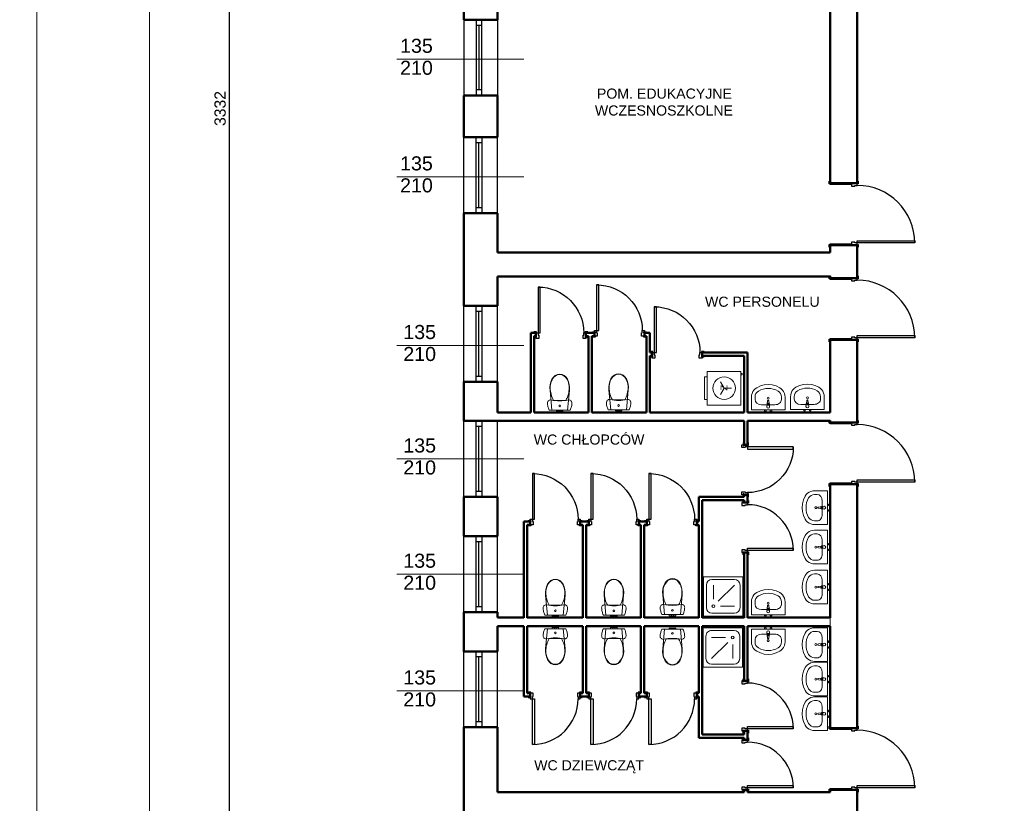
# Model space of a CAD drawing. Header units: millimetres. Extents: x -61343 to 9939, y -6894 to 7453.
# Tile 75 of 255: x -16615 to -14863, y 2950 to 4344. Entities that reach past the tile are written whole.
import ezdxf
from ezdxf.enums import TextEntityAlignment as Align

# ---------------------------------------------------------------- set-up
doc = ezdxf.new("R2010")
doc.units = ezdxf.units.MM
doc.header["$MEASUREMENT"] = 0
for name, color, linetype in [('2D - Ogólne', 7, 'Continuous'), ('Drzwi Archicad', 7, 'Continuous'), ('Konstrukcja - Ściany zew', 7, 'Continuous'), ('Okna Archicada', 7, 'Continuous'), ('Opisy - Teksty', 7, 'Continuous'), ('Wnętrze - Umeblowanie', 7, 'Continuous')]:
    doc.layers.add(name, color=color, linetype=linetype)
for name, color, linetype, lineweight in [('A_opisy', 81, 'Continuous', 13), ('A_sanitarka', 140, 'Continuous', 13), ('A_wymiary', 253, 'Continuous', 9)]:
    doc.layers.add(name, color=color, linetype=linetype, lineweight=lineweight)
doc.styles.get("Standard").update_dxf_attribs({"font": 'arial.ttf'})
doc.styles.add('STYL_AUTOMATYCZNY_1', font='arial.ttf')
doc.dimstyles.new('1do100', dxfattribs={"dimtxt": 20, "dimasz": 15, "dimexe": 15, "dimexo": 0.625, "dimgap": 6, "dimtad": 1, "dimtxsty": 'Standard', "dimblk": 'ARCHTICK', "dimcen": 2.5, "dimadec": 0, "dimazin": 0, "dimtfac": 1, "dimtmove": 0, "dimatfit": 3, "dimldrblk": 'OBLIQUE', "dimfxl": 15, "dimfxlon": 1, "dimarcsym": 0})

# ---------------------------------------------------------------- blocks, each defined once
blk = doc.blocks.new('Drzwi metalowe 27_3')
at = {"layer": 'Drzwi Archicad', "color": 7, "linetype": 'Continuous', "lineweight": 25}
for p, q in [((472, 0), (472, 1024)), ((472, 1024), (512, 1024)), ((512, 1024), (512, 0)), ((-587, 0), (-587, 19)), ((-587, 19), (-537, 19)), ((-537, 0), (-587, 0)), ((-512, 0), (-550, 0)), ((-550, 0), (-550, -100)), ((-537, 19), (-537, 0)), ((-512, -40), (-512, 0)), ((512, 0), (472, 0)), ((550, 0), (512, 0)), ((512, 0), (512, -40)), ((537, 19), (587, 19)), ((537, 0), (537, 19)), ((587, 0), (537, 0)), ((550, -100), (550, 0)), ((587, 19), (587, 0)), ((-550, -480), (-550, -100)), ((-550, -100), (-525, -100)), ((-550, -100), (-500, -100)), ((-525, -100), (-525, -480)), ((-500, -40), (-512, -40)), ((-500, -100), (-500, -40)), ((512, -40), (500, -40)), ((500, -40), (500, -100)), ((500, -100), (550, -100)), ((525, -480), (525, -100)), ((525, -100), (550, -100)), ((550, -100), (550, -480)), ((-587, -499), (-587, -480)), ((-587, -480), (-537, -480)), ((-537, -499), (-587, -499)), ((-525, -480), (-550, -480)), ((-537, -480), (-537, -499)), ((550, -480), (525, -480)), ((537, -480), (587, -480)), ((537, -499), (537, -480)), ((587, -499), (537, -499)), ((587, -480), (587, -499))]:
    blk.add_line(p, q, dxfattribs=at)
blk.add_arc((512, 0), 1024, 90, 180, dxfattribs=at)
blk = doc.blocks.new('Ściana_6_1', base_point=(-11072, -3900))
at = {"layer": 'Konstrukcja - Ściany zew', "color": 7, "linetype": 'Continuous', "lineweight": 50}
for p, q in [((-11552, 7330), (-11552, 7367)), ((-11072, 7330), (-11072, 7367)), ((-11172, 7330), (-11552, 7330)), ((-11072, 7330), (-11172, 7330)), ((-11552, 6230), (-11552, 6193)), ((-11172, 6230), (-11552, 6230)), ((-11072, 6230), (-11172, 6230)), ((-11072, 6230), (-11072, 6193)), ((-11552, 5644), (-11552, 5681)), ((-11172, 5644), (-11552, 5644)), ((-11072, 5644), (-11172, 5644)), ((-11072, 5644), (-11072, 5681)), ((-11552, 4544), (-11552, 4507)), ((-11172, 4544), (-11552, 4544)), ((-11072, 4544), (-11172, 4544)), ((-11072, 4544), (-11072, 4507)), ((-11552, 3075), (-11552, 3112)), ((-11172, 3075), (-11552, 3075)), ((-11072, 3075), (-11172, 3075)), ((-11072, 3075), (-11072, 3112)), ((-11552, 1975), (-11552, 1938)), ((-11172, 1975), (-11552, 1975)), ((-11072, 1975), (-11172, 1975)), ((-11072, 1975), (-11072, 1938)), ((-11552, -2363), (-11552, -2326)), ((-11172, -2363), (-11552, -2363)), ((-11072, -2363), (-11172, -2363)), ((-11072, -2363), (-11072, -2326)), ((-11552, -3463), (-11552, -3500)), ((-11172, -3463), (-11552, -3463)), ((-11072, -3463), (-11172, -3463)), ((-11072, -3463), (-11072, -3500))]:
    blk.add_line(p, q, dxfattribs=at)
at = {"layer": 'Konstrukcja - Ściany zew', "color": 7, "linetype": 'Continuous', "lineweight": 50, "flags": 128}
for points in [[(-11072, 7330), (-11072, 11300)], [(-11552, 10470), (-11552, 7330)], [(-11552, 6230), (-11552, 6100)], [(-11072, 5644), (-11072, 6230)], [(-11552, 5670), (-11552, 5644)], [(-11552, 4544), (-11552, 3252)], [(-11072, 3075), (-11072, 4544)], [(-11552, 3102), (-11552, 3075)], [(-11552, 1975), (-11552, -398)], [(-11072, -2363), (-11072, 1975)], [(-11552, -548), (-11552, -2363)], [(-11552, -3463), (-11552, -3500)], [(-11072, -3900), (-11072, -3463)]]:
    blk.add_lwpolyline(points, dxfattribs=at)
at = {"layer": 'Drzwi Archicad', "color": 21, "linetype": 'Continuous', "lineweight": 13, "true_color": 0xff9955, "zscale": 1000, "rotation": 270}
for p in [(-11072, 6780), (-11072, 5094), (-11072, 2525), (-11072, -2913)]:
    blk.add_blockref('Drzwi metalowe 27_3', p, dxfattribs=at)
blk = doc.blocks.new('Ściana_24_1', base_point=(-11072, -548))
at = {"layer": 'Konstrukcja - Ściany zew', "color": 7, "linetype": 'Continuous', "lineweight": 50, "flags": 128}
for points in [[(-17002, -398), (-17472, -398)], [(-15952, -398), (-16942, -398)], [(-14922, -398), (-15892, -398)], [(-13892, -398), (-14862, -398)], [(-13082, -398), (-13832, -398)], [(-11552, -398), (-13022, -398)], [(-17472, -548), (-17002, -548)], [(-16942, -548), (-15952, -548)], [(-15892, -548), (-14922, -548)], [(-14862, -548), (-13892, -548)], [(-13832, -548), (-13082, -548)], [(-13022, -548), (-11552, -548)]]:
    blk.add_lwpolyline(points, dxfattribs=at)
blk = doc.blocks.new('Ściana_25_1', base_point=(-11072, 3102))
at = {"layer": 'Konstrukcja - Ściany zew', "color": 7, "linetype": 'Continuous', "lineweight": 50, "flags": 128}
for points in [[(-16882, 3252), (-17472, 3252)], [(-15852, 3252), (-16822, 3252)], [(-14822, 3252), (-15792, 3252)], [(-13082, 3252), (-14762, 3252)], [(-11552, 3252), (-13022, 3252)], [(-17472, 3102), (-13082, 3102)], [(-13022, 3102), (-11552, 3102)]]:
    blk.add_lwpolyline(points, dxfattribs=at)
blk = doc.blocks.new('Ściana_26_1', base_point=(-11072, 5670))
at = {"layer": 'Konstrukcja - Ściany zew', "color": 7, "linetype": 'Continuous', "lineweight": 50, "flags": 128}
for points in [[(-11552, 6100), (-17472, 6100)], [(-17472, 5670), (-11552, 5670)]]:
    blk.add_lwpolyline(points, dxfattribs=at)
blk = doc.blocks.new('Ściana_27_1', base_point=(-13082, 4319))
at = {"layer": 'Konstrukcja - Ściany zew', "color": 7, "linetype": 'Continuous', "lineweight": 50, "flags": 128}
for points in [[(-13022, 4319), (-13082, 4319)], [(-13082, 4259), (-13082, 3252)], [(-13022, 3252), (-13022, 4319)]]:
    blk.add_lwpolyline(points, dxfattribs=at)
blk = doc.blocks.new('Ściana_114_1', base_point=(-16882, 4609))
at = {"layer": 'Konstrukcja - Ściany zew', "color": 7, "linetype": 'Continuous', "lineweight": 50, "flags": 128}
for points in [[(-16882, 4669), (-16822, 4669)], [(-16882, 4669), (-16882, 3252)], [(-16822, 3252), (-16822, 4609)]]:
    blk.add_lwpolyline(points, dxfattribs=at)
blk = doc.blocks.new('Ściana_115_1', base_point=(-14822, 4669))
at = {"layer": 'Konstrukcja - Ściany zew', "color": 7, "linetype": 'Continuous', "lineweight": 50, "flags": 128}
for points in [[(-14762, 4669), (-14822, 4669)], [(-14822, 4609), (-14822, 3252)], [(-14762, 4319), (-14762, 4669)], [(-14762, 3252), (-14762, 4259)]]:
    blk.add_lwpolyline(points, dxfattribs=at)
blk = doc.blocks.new('Drzwi metalowe 27_22')
at = {"layer": 'Drzwi Archicad', "color": 7, "linetype": 'Continuous', "lineweight": 25}
for p, q in [((367, 0), (367, 814)), ((367, 814), (407, 814)), ((407, 814), (407, 0)), ((-482, 0), (-482, 19)), ((-482, 19), (-432, 19)), ((-432, 0), (-482, 0)), ((-407, 0), (-445, 0)), ((-445, 0), (-445, -100)), ((-432, 19), (-432, 0)), ((-407, -40), (-407, 0)), ((407, 0), (367, 0)), ((445, 0), (407, 0)), ((407, 0), (407, -40)), ((432, 19), (482, 19)), ((432, 0), (432, 19)), ((482, 0), (432, 0)), ((445, -100), (445, 0)), ((482, 19), (482, 0)), ((-482, -79), (-482, -60)), ((-482, -60), (-432, -60)), ((-432, -79), (-482, -79)), ((-445, -100), (-395, -100)), ((-432, -60), (-432, -79)), ((-395, -40), (-407, -40)), ((-395, -100), (-395, -40)), ((407, -40), (395, -40)), ((395, -40), (395, -100)), ((395, -100), (445, -100)), ((432, -60), (482, -60)), ((432, -79), (432, -60)), ((482, -79), (432, -79)), ((482, -60), (482, -79))]:
    blk.add_line(p, q, dxfattribs=at)
at = {"layer": 'Drzwi Archicad', "color": 7, "linetype": 'Continuous', "lineweight": 50}
for p, q in [((-445, 0), (-482, 0)), ((-445, 0), (-482, 0)), ((-445, 0), (-445, -60)), ((-445, 0), (-445, -60)), ((445, 0), (445, -60)), ((445, 0), (445, -60)), ((445, 0), (482, 0)), ((445, 0), (482, 0)), ((-445, -60), (-482, -60)), ((-445, -60), (-482, -60)), ((445, -60), (482, -60)), ((445, -60), (482, -60))]:
    blk.add_line(p, q, dxfattribs=at)
at = {"layer": 'Drzwi Archicad', "color": 7, "linetype": 'Continuous', "lineweight": 25}
blk.add_arc((407, 0), 814, 90, 180, dxfattribs=at)
blk = doc.blocks.new('Ściana_116_1', base_point=(-13082, 4319))
at = {"layer": 'Konstrukcja - Ściany zew', "color": 7, "linetype": 'Continuous', "lineweight": 50}
for p, q in [((-14721, 4319), (-14758, 4319)), ((-14721, 4259), (-14758, 4259)), ((-14721, 4319), (-14721, 4259)), ((-13831, 4319), (-13794, 4319)), ((-13831, 4319), (-13831, 4259)), ((-13831, 4259), (-13794, 4259))]:
    blk.add_line(p, q, dxfattribs=at)
at = {"layer": 'Konstrukcja - Ściany zew', "color": 7, "linetype": 'Continuous', "lineweight": 50, "flags": 128}
for points in [[(-14721, 4319), (-14762, 4319)], [(-14762, 4259), (-14721, 4259)], [(-13082, 4319), (-13831, 4319)], [(-13831, 4259), (-13082, 4259)]]:
    blk.add_lwpolyline(points, dxfattribs=at)
at = {"layer": 'Drzwi Archicad', "color": 21, "linetype": 'Continuous', "lineweight": 13, "true_color": 0xff9955, "xscale": -1, "zscale": 1000}
blk.add_blockref('Drzwi metalowe 27_22', (-14276, 4319), dxfattribs=at)
blk = doc.blocks.new('Ściana_117_1', base_point=(-15852, 4609))
at = {"layer": 'Konstrukcja - Ściany zew', "color": 7, "linetype": 'Continuous', "lineweight": 50, "flags": 128}
for points in [[(-15852, 4609), (-15852, 3252)], [(-15792, 3252), (-15792, 4609)]]:
    blk.add_lwpolyline(points, dxfattribs=at)
blk = doc.blocks.new('Drzwi metalowe 27_23')
at = {"layer": 'Drzwi Archicad', "color": 7, "linetype": 'Continuous', "lineweight": 25}
for p, q in [((367, 0), (367, 814)), ((367, 814), (407, 814)), ((407, 814), (407, 0)), ((-407, 0), (-445, 0)), ((-445, 0), (-445, -100)), ((-407, -40), (-407, 0)), ((407, 0), (367, 0)), ((445, 0), (407, 0)), ((407, 0), (407, -40)), ((445, -100), (445, 0)), ((-432, -21), (-482, -21)), ((-482, -21), (-482, -40)), ((-482, -40), (-432, -40)), ((-432, -100), (-482, -100)), ((-482, -100), (-482, -119)), ((-482, -119), (-432, -119)), ((-445, -100), (-395, -100)), ((-432, -40), (-432, -21)), ((-432, -119), (-432, -100)), ((-395, -40), (-407, -40)), ((-395, -100), (-395, -40)), ((407, -40), (395, -40)), ((395, -40), (395, -100)), ((395, -100), (445, -100)), ((482, -21), (432, -21)), ((432, -21), (432, -40)), ((432, -40), (482, -40)), ((482, -100), (432, -100)), ((432, -100), (432, -119)), ((432, -119), (482, -119)), ((482, -40), (482, -21)), ((482, -119), (482, -100))]:
    blk.add_line(p, q, dxfattribs=at)
at = {"layer": 'Drzwi Archicad', "color": 7, "linetype": 'Continuous', "lineweight": 50}
for p, q in [((-445, -40), (-482, -40)), ((-445, -40), (-482, -40)), ((-445, -100), (-482, -100)), ((-445, -100), (-482, -100)), ((-445, -100), (-445, -40)), ((-445, -100), (-445, -40)), ((445, -100), (445, -40)), ((445, -100), (445, -40)), ((445, -40), (482, -40)), ((445, -40), (482, -40)), ((445, -100), (482, -100)), ((445, -100), (482, -100))]:
    blk.add_line(p, q, dxfattribs=at)
at = {"layer": 'Drzwi Archicad', "color": 7, "linetype": 'Continuous', "lineweight": 25}
blk.add_arc((407, 0), 814, 90, 180, dxfattribs=at)
blk = doc.blocks.new('Ściana_118_1', base_point=(-16882, 4609))
at = {"layer": 'Konstrukcja - Ściany zew', "color": 7, "linetype": 'Continuous', "lineweight": 50}
for p, q in [((-16789, 4669), (-16826, 4669)), ((-16789, 4609), (-16826, 4609)), ((-16789, 4669), (-16789, 4609)), ((-15899, 4669), (-15862, 4669)), ((-15899, 4669), (-15899, 4609)), ((-15899, 4609), (-15862, 4609)), ((-15747, 4669), (-15784, 4669)), ((-15747, 4609), (-15784, 4609)), ((-15747, 4609), (-15747, 4669)), ((-14857, 4669), (-14820, 4669)), ((-14857, 4609), (-14857, 4669)), ((-14857, 4609), (-14820, 4609))]:
    blk.add_line(p, q, dxfattribs=at)
at = {"layer": 'Konstrukcja - Ściany zew', "color": 7, "linetype": 'Continuous', "lineweight": 50, "flags": 128}
for points in [[(-16789, 4669), (-16822, 4669)], [(-16822, 4609), (-16789, 4609)], [(-15747, 4669), (-15899, 4669)], [(-15899, 4609), (-15852, 4609)], [(-15792, 4609), (-15747, 4609)], [(-14822, 4669), (-14857, 4669)], [(-14857, 4609), (-14822, 4609)]]:
    blk.add_lwpolyline(points, dxfattribs=at)
at = {"layer": 'Drzwi Archicad', "color": 21, "linetype": 'Continuous', "lineweight": 13, "true_color": 0xff9955, "xscale": -1, "zscale": 1000}
for name, p in [('Drzwi metalowe 27_22', (-16344, 4669)), ('Drzwi metalowe 27_23', (-15302, 4709))]:
    blk.add_blockref(name, p, dxfattribs=at)
blk = doc.blocks.new('Ściana_119_1', base_point=(-13082, 3102))
at = {"layer": 'Konstrukcja - Ściany zew', "color": 7, "linetype": 'Continuous', "lineweight": 50}
for p, q in [((-13082, 2679), (-13082, 2716)), ((-13022, 2679), (-13082, 2679)), ((-13022, 2679), (-13022, 2716)), ((-13082, 1789), (-13082, 1752)), ((-13022, 1789), (-13082, 1789)), ((-13022, 1789), (-13022, 1752)), ((-13082, 1649), (-13082, 1686)), ((-13022, 1649), (-13082, 1649)), ((-13022, 1649), (-13022, 1686)), ((-13082, 759), (-13082, 722)), ((-13022, 759), (-13082, 759)), ((-13022, 759), (-13022, 722))]:
    blk.add_line(p, q, dxfattribs=at)
at = {"layer": 'Konstrukcja - Ściany zew', "color": 7, "linetype": 'Continuous', "lineweight": 50, "flags": 128}
for points in [[(-13082, 3102), (-13082, 2679)], [(-13022, 2679), (-13022, 3102)], [(-13082, 1789), (-13082, 1752)], [(-13022, 1649), (-13022, 1789)], [(-13082, 1692), (-13082, 1649)], [(-13082, 759), (-13082, -398)], [(-13022, -398), (-13022, 759)]]:
    blk.add_lwpolyline(points, dxfattribs=at)
at = {"layer": 'Drzwi Archicad', "color": 21, "linetype": 'Continuous', "lineweight": 13, "true_color": 0xff9955, "xscale": -1, "zscale": 1000, "rotation": 270}
blk.add_blockref('Drzwi metalowe 27_22', (-13022, 2234), dxfattribs=at)
at = {"layer": 'Drzwi Archicad', "color": 21, "linetype": 'Continuous', "lineweight": 13, "true_color": 0xff9955, "zscale": 1000, "rotation": 270}
blk.add_blockref('Drzwi metalowe 27_22', (-13022, 1204), dxfattribs=at)
blk = doc.blocks.new('Ściana_120_1', base_point=(-15952, 1252))
at = {"layer": 'Konstrukcja - Ściany zew', "color": 7, "linetype": 'Continuous', "lineweight": 50, "flags": 128}
for points in [[(-15952, 1252), (-15952, -398)], [(-15892, -398), (-15892, 1252)]]:
    blk.add_lwpolyline(points, dxfattribs=at)
blk = doc.blocks.new('Ściana_121_1', base_point=(-13892, 1752))
at = {"layer": 'Konstrukcja - Ściany zew', "color": 7, "linetype": 'Continuous', "lineweight": 50, "flags": 128}
for points in [[(-13892, 1752), (-13832, 1752)], [(-13892, 1752), (-13892, 1312)], [(-13832, -398), (-13832, 1692)], [(-13892, 1252), (-13892, -398)]]:
    blk.add_lwpolyline(points, dxfattribs=at)
blk = doc.blocks.new('Ściana_122_1', base_point=(-13082, 1752))
at = {"layer": 'Konstrukcja - Ściany zew', "color": 7, "linetype": 'Continuous', "lineweight": 50, "flags": 128}
for points in [[(-13082, 1752), (-13832, 1752)], [(-13832, 1692), (-13082, 1692)]]:
    blk.add_lwpolyline(points, dxfattribs=at)
blk = doc.blocks.new('Ściana_123_1', base_point=(-14922, 1252))
at = {"layer": 'Konstrukcja - Ściany zew', "color": 7, "linetype": 'Continuous', "lineweight": 50, "flags": 128}
for points in [[(-14922, 1252), (-14922, -398)], [(-14862, -398), (-14862, 1252)]]:
    blk.add_lwpolyline(points, dxfattribs=at)
blk = doc.blocks.new('Ściana_124_1', base_point=(-17002, 1252))
at = {"layer": 'Konstrukcja - Ściany zew', "color": 7, "linetype": 'Continuous', "lineweight": 50}
for p, q in [((-16890, 1312), (-16927, 1312)), ((-16890, 1252), (-16927, 1252)), ((-16890, 1252), (-16890, 1312)), ((-16000, 1312), (-15963, 1312)), ((-16000, 1252), (-16000, 1312)), ((-16000, 1252), (-15963, 1252)), ((-15847, 1312), (-15884, 1312)), ((-15847, 1252), (-15884, 1252)), ((-15847, 1252), (-15847, 1312)), ((-14957, 1312), (-14920, 1312)), ((-14957, 1252), (-14957, 1312)), ((-14957, 1252), (-14920, 1252)), ((-14817, 1312), (-14854, 1312)), ((-14817, 1252), (-14854, 1252)), ((-14817, 1252), (-14817, 1312)), ((-13927, 1312), (-13890, 1312)), ((-13927, 1252), (-13927, 1312)), ((-13927, 1252), (-13890, 1252))]:
    blk.add_line(p, q, dxfattribs=at)
at = {"layer": 'Konstrukcja - Ściany zew', "color": 7, "linetype": 'Continuous', "lineweight": 50, "flags": 128}
for points in [[(-17002, 1312), (-17002, 1252)], [(-16890, 1312), (-17002, 1312)], [(-16942, 1252), (-16890, 1252)], [(-15847, 1312), (-16000, 1312)], [(-16000, 1252), (-15952, 1252)], [(-15892, 1252), (-15847, 1252)], [(-14817, 1312), (-14957, 1312)], [(-14957, 1252), (-14922, 1252)], [(-14862, 1252), (-14817, 1252)], [(-13892, 1312), (-13927, 1312)], [(-13927, 1252), (-13892, 1252)]]:
    blk.add_lwpolyline(points, dxfattribs=at)
at = {"layer": 'Drzwi Archicad', "color": 21, "linetype": 'Continuous', "lineweight": 13, "true_color": 0xff9955, "xscale": -1, "zscale": 1000}
for p in [(-16445, 1352), (-15402, 1352), (-14372, 1352)]:
    blk.add_blockref('Drzwi metalowe 27_23', p, dxfattribs=at)
blk = doc.blocks.new('Ściana_125_1', base_point=(-17002, 1252))
at = {"layer": 'Konstrukcja - Ściany zew', "color": 7, "linetype": 'Continuous', "lineweight": 50, "flags": 128}
for points in [[(-17002, 1252), (-17002, -398)], [(-16942, -398), (-16942, 1252)]]:
    blk.add_lwpolyline(points, dxfattribs=at)
blk = doc.blocks.new('Ściana_126_1', base_point=(-13082, -3947))
at = {"layer": 'Konstrukcja - Ściany zew', "color": 7, "linetype": 'Continuous', "lineweight": 50}
for p, q in [((-13082, -1523), (-13082, -1486)), ((-13022, -1523), (-13082, -1523)), ((-13022, -1523), (-13022, -1486)), ((-13082, -2413), (-13082, -2450)), ((-13022, -2413), (-13082, -2413)), ((-13022, -2413), (-13022, -2450)), ((-13082, -2573), (-13082, -2536)), ((-13022, -2573), (-13082, -2573)), ((-13022, -2573), (-13022, -2536)), ((-13082, -3463), (-13082, -3500)), ((-13022, -3463), (-13082, -3463)), ((-13022, -3463), (-13022, -3500))]:
    blk.add_line(p, q, dxfattribs=at)
at = {"layer": 'Konstrukcja - Ściany zew', "color": 7, "linetype": 'Continuous', "lineweight": 50, "flags": 128}
for points in [[(-13082, -298), (-13082, -398)], [(-13022, -398), (-13022, -298)], [(-13082, -548), (-13082, -1523)], [(-13022, -1523), (-13022, -548)], [(-13082, -2413), (-13082, -2476)], [(-13022, -2573), (-13022, -2413)], [(-13082, -2536), (-13082, -2573)], [(-13082, -3463), (-13082, -3500)], [(-13022, -3500), (-13022, -3463)], [(-13082, -3900), (-13082, -3947)], [(-13082, -3947), (-13022, -3947)], [(-13022, -3947), (-13022, -3900)]]:
    blk.add_lwpolyline(points, dxfattribs=at)
at = {"layer": 'Drzwi Archicad', "color": 21, "linetype": 'Continuous', "lineweight": 13, "true_color": 0xff9955, "zscale": 1000, "rotation": 270}
for p in [(-13022, -1968), (-13022, -3018)]:
    blk.add_blockref('Drzwi metalowe 27_22', p, dxfattribs=at)
blk = doc.blocks.new('Ściana_127_1', base_point=(-15952, -1740))
at = {"layer": 'Konstrukcja - Ściany zew', "color": 7, "linetype": 'Continuous', "lineweight": 50, "flags": 128}
for points in [[(-15952, -298), (-15952, -398)], [(-15892, -398), (-15892, -298)], [(-15952, -548), (-15952, -1740)], [(-15892, -1740), (-15892, -548)]]:
    blk.add_lwpolyline(points, dxfattribs=at)
blk = doc.blocks.new('Ściana_128_1', base_point=(-13892, -2536))
at = {"layer": 'Konstrukcja - Ściany zew', "color": 7, "linetype": 'Continuous', "lineweight": 50, "flags": 128}
for points in [[(-13892, -298), (-13892, -398)], [(-13832, -398), (-13832, -298)], [(-13892, -548), (-13892, -1740)], [(-13832, -2476), (-13832, -548)], [(-13892, -1800), (-13892, -2536)], [(-13892, -2536), (-13832, -2536)]]:
    blk.add_lwpolyline(points, dxfattribs=at)
blk = doc.blocks.new('Ściana_129_1', base_point=(-13082, -2536))
at = {"layer": 'Konstrukcja - Ściany zew', "color": 7, "linetype": 'Continuous', "lineweight": 50, "flags": 128}
for points in [[(-13082, -2476), (-13832, -2476)], [(-13832, -2536), (-13082, -2536)]]:
    blk.add_lwpolyline(points, dxfattribs=at)
blk = doc.blocks.new('Ściana_130_1', base_point=(-14922, -1740))
at = {"layer": 'Konstrukcja - Ściany zew', "color": 7, "linetype": 'Continuous', "lineweight": 50, "flags": 128}
for points in [[(-14922, -298), (-14922, -398)], [(-14862, -398), (-14862, -298)], [(-14922, -548), (-14922, -1740)], [(-14862, -1740), (-14862, -548)]]:
    blk.add_lwpolyline(points, dxfattribs=at)
blk = doc.blocks.new('Ściana_131_1', base_point=(-17002, -1740))
at = {"layer": 'Konstrukcja - Ściany zew', "color": 7, "linetype": 'Continuous', "lineweight": 50}
for p, q in [((-16890, -1740), (-16927, -1740)), ((-16890, -1740), (-16890, -1800)), ((-16000, -1740), (-15963, -1740)), ((-16000, -1740), (-16000, -1800)), ((-15847, -1740), (-15884, -1740)), ((-15847, -1740), (-15847, -1800)), ((-14957, -1740), (-14920, -1740)), ((-14957, -1740), (-14957, -1800)), ((-14817, -1740), (-14854, -1740)), ((-14817, -1740), (-14817, -1800)), ((-13927, -1740), (-13890, -1740)), ((-13927, -1740), (-13927, -1800)), ((-16890, -1800), (-16927, -1800)), ((-16000, -1800), (-15963, -1800)), ((-15847, -1800), (-15884, -1800)), ((-14957, -1800), (-14920, -1800)), ((-14817, -1800), (-14854, -1800)), ((-13927, -1800), (-13890, -1800))]:
    blk.add_line(p, q, dxfattribs=at)
at = {"layer": 'Konstrukcja - Ściany zew', "color": 7, "linetype": 'Continuous', "lineweight": 50, "flags": 128}
for points in [[(-17002, -1800), (-17002, -1740)], [(-16890, -1740), (-16942, -1740)], [(-15952, -1740), (-16000, -1740)], [(-15847, -1740), (-15892, -1740)], [(-14922, -1740), (-14957, -1740)], [(-14817, -1740), (-14862, -1740)], [(-13892, -1740), (-13927, -1740)], [(-17002, -1800), (-16890, -1800)], [(-16000, -1800), (-15847, -1800)], [(-14957, -1800), (-14817, -1800)], [(-13927, -1800), (-13892, -1800)]]:
    blk.add_lwpolyline(points, dxfattribs=at)
at = {"layer": 'Drzwi Archicad', "color": 21, "linetype": 'Continuous', "lineweight": 13, "true_color": 0xff9955, "zscale": 1000, "rotation": 180}
for p in [(-16445, -1840), (-15402, -1840), (-14372, -1840)]:
    blk.add_blockref('Drzwi metalowe 27_23', p, dxfattribs=at)
blk = doc.blocks.new('Ściana_132_1', base_point=(-17002, -1740))
at = {"layer": 'Konstrukcja - Ściany zew', "color": 7, "linetype": 'Continuous', "lineweight": 50, "flags": 128}
for points in [[(-17002, -298), (-17002, -398)], [(-16942, -398), (-16942, -298)], [(-17002, -548), (-17002, -1740)], [(-16942, -1740), (-16942, -548)]]:
    blk.add_lwpolyline(points, dxfattribs=at)
blk = doc.blocks.new('Pralka 27')
for q in [(0, -167), (-115, -367), (115, -367)]:
    blk.add_line((0, -300), q)
at = {"flags": 128}
for points in [[(-300, 0), (-300, -600), (300, -600), (300, 0)], [(-264, 0), (-236, 0), (-236, 20), (-264, 20)], [(-264, 0), (-236, 0), (-236, 20), (-264, 20)], [(-200, -600), (-200, -650), (200, -650), (200, -600)]]:
    blk.add_lwpolyline(points, close=True, dxfattribs=at)
blk.add_circle((0, -300), 200)
at = {"style": 'STYL_AUTOMATYCZNY_1'}
blk.add_attdef('stDisplayText', text='', height=120, rotation=180, dxfattribs=at).set_placement((0, -293), align=Align.MIDDLE_CENTER)
blk = doc.blocks.new('Brodzik prysznicowy 27')
for p, q in [((50, 550), (50, 150)), ((550, 650), (150, 650)), ((175, 300), (175, 550)), ((263, 263), (550, 550)), ((650, 150), (650, 550)), ((150, 50), (550, 50)), ((300, 175), (550, 175))]:
    blk.add_line(p, q)
at = {"flags": 128}
blk.add_lwpolyline([(700, 0), (700, 700), (0, 700), (0, 0)], close=True, dxfattribs=at)
blk.add_circle((175, 175), 25)
for centre, start, end in [((150, 550), 90, 180), ((550, 550), 0, 90), ((150, 150), 180, 270), ((550, 150), 270, 0)]:
    blk.add_arc(centre, 100, start, end)
blk = doc.blocks.new('_ArchTick')
at = {"color": 0, "linetype": 'ByBlock', "const_width": 0.15}
blk.add_lwpolyline([(-0.5, -0.5), (0.5, 0.5)], dxfattribs=at)
blk = doc.blocks.new('*D582')
at = {"layer": 'A_wymiary', "color": 0, "lineweight": -2, "transparency": 16777216}
for p, q in [((-16227.5, 5852.3), (-16257.5, 5852.3)), ((-16242.5, 5852.3), (-16242.5, 2520.3)), ((-16227.5, 2520.3), (-16257.5, 2520.3))]:
    blk.add_line(p, q, dxfattribs=at)
at = {"layer": 'Defpoints', "color": 0, "transparency": 16777216}
for p in [(-15825.1, 5852.3), (-16242.5, 2520.3), (-15765.1, 2520.3)]:
    blk.add_point(p, dxfattribs=at)
at = {"layer": 'A_wymiary', "color": 0, "lineweight": -2, "transparency": 16777216, "xscale": 15, "yscale": 15, "zscale": 15}
for p, rotation in [((-16242.5, 5852.3), 90), ((-16242.5, 2520.3), 270)]:
    blk.add_blockref('_ArchTick', p, dxfattribs=dict(at, rotation=rotation))
at = {"layer": 'A_wymiary', "color": 0, "transparency": 16777216, "insert": (-16258.7, 4186.3), "char_height": 20, "attachment_point": 5, "rotation": 90}
blk.add_mtext('{\\fArial|b0|i0|c238|p34;3332}', dxfattribs=at)
blk = doc.blocks.new('_Oblique')
at = {"color": 0, "linetype": 'ByBlock', "lineweight": -2}
blk.add_line((-0.5, -0.5), (0.5, 0.5), dxfattribs=at)
blk = doc.blocks.new('Umywalka 27')
for p, q in [((119, -92), (-119, -92)), ((-14, -97), (-14, -82)), ((-14, -82), (14, -82)), ((14, -82), (14, -97)), ((-235, -183), (-235, -229)), ((235, -183), (235, -229))]:
    blk.add_line(p, q)
at = {"flags": 128}
for points in [[(-300, 0), (-300, -229), (-297, -263), (-289, -295), (-274, -326), (-256, -353), (-232, -377), (-205, -396), (-140, -426), (-71, -444), (0, -450), (71, -444), (140, -426), (205, -396), (232, -377), (256, -353), (274, -326), (289, -295), (297, -263), (300, -229), (300, 0)], [(-64, 0), (-37, 0), (-37, 20), (-64, 20)], [(37, 0), (64, 0), (64, 20), (37, 20)]]:
    blk.add_lwpolyline(points, close=True, dxfattribs=at)
blk.add_lwpolyline([(-25, -57), (-21, -99, 0.12102), (-18, -109), (-11, -162, 0.882566), (11, -162), (18, -109, 0.12102), (21, -99), (25, -57, 1)], format="xyb", close=True, dxfattribs=at)
blk.add_circle((0, -207), 17.5)
for radius, start, end in [(21.1, 212.771, 327.229), (13.6, 180, 0)]:
    blk.add_arc((0, -97), radius, start, end)
for centre, major_axis, ratio, start_param, end_param in [((-119, -183), (116, 0), 0.783646, 1.570796, 3.141593), ((119, -183), (116, 0), 0.783646, 0, 1.570796), ((-119, -229), (0, 121), 0.956522, 1.570796, 2.644618), ((0, 0), (0, 382), 0.956522, 2.644618, 3.638567), ((119, -229), (0, 121), 0.956522, 3.638567, 4.712389)]:
    blk.add_ellipse(centre, major_axis=major_axis, ratio=ratio, start_param=start_param, end_param=end_param)
blk = doc.blocks.new('WC 27')
for p, q in [((-57, 20), (-40, 20)), ((-57, 0), (-57, 20)), ((-40, 20), (-16, 20)), ((-16, 20), (-11, 20)), ((-16, 0), (-16, 20)), ((-11, 20), (0, 20)), ((0, 20), (11, 20)), ((0, 0), (11, 0)), ((11, 20), (16, 20)), ((11, 0), (16, 0)), ((16, 0), (16, 20)), ((16, 20), (40, 20)), ((16, 0), (40, 0)), ((40, 20), (57, 20)), ((40, 0), (57, 0)), ((57, 0), (57, 20)), ((0, -173), (-109, -173)), ((-57, 0), (-40, 0)), ((-40, 0), (-16, 0)), ((-16, 0), (-11, 0)), ((-11, 0), (0, 0)), ((109, -173), (0, -173))]:
    blk.add_line(p, q)
at = {"flags": 128}
for points in [[(-187, 0), (-194, -15), (-200, -31), (-205, -46), (-210, -62), (-213, -79), (-216, -95), (-217, -112), (-218, -128), (-216, -140), (-212, -151), (-206, -161), (-198, -169), (-188, -175), (-178, -179), (-166, -181), (-154, -180), (-116, -173), (-78, -168), (-39, -165), (0, -164), (39, -165), (78, -168), (116, -173), (154, -180), (166, -181), (178, -179), (188, -175), (198, -169), (206, -161), (212, -151), (216, -140), (218, -128), (217, -112), (216, -95), (213, -79), (210, -62), (205, -46), (200, -31), (194, -15), (187, 0)], [(-169, -453), (-157, -503), (-138, -550), (-112, -587), (-79, -616), (-41, -634), (0, -640), (41, -634), (79, -616), (112, -587), (138, -550), (157, -503), (169, -453), (175, -402), (173, -350), (141, 0), (-141, 0), (-173, -350), (-175, -402)]]:
    blk.add_lwpolyline(points, close=True, dxfattribs=at)
for centre, major_axis, start_param, end_param in [((258, -388), (0, 426), 1.041392, 1.594412), ((-258, -388), (0, 426), 4.688771, 5.241791), ((89, -412), (0, 257), 1.515065, 2.415654), ((-89, -412), (0, 257), 3.867528, 4.768116), ((1, -493), (0, 139), 2.509088, 3.135732), ((-1, -493), (0, 139), 3.147454, 3.774097)]:
    blk.add_ellipse(centre, major_axis=major_axis, ratio=0.999377, start_param=start_param, end_param=end_param)
blk.add_ellipse((0, -75), major_axis=(15, 0), ratio=0.999724)
blk = doc.blocks.new('*D2990')
at = {"layer": 'A_wymiary', "color": 0, "lineweight": -2, "transparency": 16777216}
for p, q in [((-41567.8, 3918.5), (-41597.8, 3918.5)), ((-41582.8, 3918.5), (-41582.8, 3818.5)), ((-41597.8, 3818.5), (-41567.8, 3818.5))]:
    blk.add_line(p, q, dxfattribs=at)
at = {"layer": 'Defpoints', "color": 0, "transparency": 16777216}
for p in [(-5380, 3918.5), (-41623.5, 3818.5), (-41582.8, 3818.5)]:
    blk.add_point(p, dxfattribs=at)
at = {"layer": 'A_wymiary', "color": 0, "lineweight": -2, "transparency": 16777216, "xscale": 15, "yscale": 15, "zscale": 15}
for p, rotation in [((-41582.8, 3918.5), 90), ((-41582.8, 3818.5), 270)]:
    blk.add_blockref('_ArchTick', p, dxfattribs=dict(at, rotation=rotation))
at = {"layer": 'A_wymiary', "color": 0, "transparency": 16777216, "insert": (-41599, 3868.5), "char_height": 20, "attachment_point": 5, "rotation": 90}
blk.add_mtext('100', dxfattribs=at)

msp = doc.modelspace()

# ---------------------------------------------------------------- linework, layer by layer
at = {"layer": '2D - Ogólne', "color": 7, "linetype": 'Continuous', "lineweight": 15}
for p, q in [((-15944.474, 4274.044), (-15717.983, 4274.044)), ((-15944.474, 4064.913), (-15717.983, 4064.913)), ((-15944.474, 3764.913), (-15717.983, 3764.913)), ((-15944.474, 3563.043), (-15717.983, 3563.043)), ((-15944.474, 3358.063), (-15717.983, 3358.063)), ((-15173.063, 3290.563), (-15173.063, 3265.563)), ((-15944.474, 3150.371), (-15717.983, 3150.371))]:
    msp.add_line(p, q, dxfattribs=at)
at = {"layer": 'A_opisy'}
for points in [[(-16584.738, 6326.793), (-10384.738, 6326.793), (-10384.738, 2126.793), (-16584.738, 2126.793)], [(-16384.738, 6256.793), (-10454.738, 6256.793), (-10454.738, 2196.793), (-16384.738, 2196.793)]]:
    msp.add_lwpolyline(points, close=True, dxfattribs=at)
at = {"layer": 'Konstrukcja - Ściany zew', "color": 7, "linetype": 'Continuous', "lineweight": 50}
for p, q in [((-15825.063, 4344.256), (-15825.063, 4414.472)), ((-15825.063, 4344.256), (-15803.063, 4344.256)), ((-15803.063, 4344.256), (-15793.063, 4344.256)), ((-15793.063, 4344.256), (-15765.063, 4344.256)), ((-15825.063, 4135.125), (-15825.063, 4209.256)), ((-15825.063, 4209.256), (-15803.063, 4209.256)), ((-15803.063, 4209.256), (-15793.063, 4209.256)), ((-15793.063, 4209.256), (-15765.063, 4209.256)), ((-15825.063, 4135.125), (-15803.063, 4135.125)), ((-15803.063, 4135.125), (-15793.063, 4135.125)), ((-15793.063, 4135.125), (-15765.063, 4135.125)), ((-15825.063, 3835.125), (-15825.063, 4000.125)), ((-15825.063, 4000.125), (-15803.063, 4000.125)), ((-15803.063, 4000.125), (-15793.063, 4000.125)), ((-15793.063, 4000.125), (-15765.063, 4000.125)), ((-15825.063, 3835.125), (-15803.063, 3835.125)), ((-15803.063, 3835.125), (-15793.063, 3835.125)), ((-15793.063, 3835.125), (-15765.063, 3835.125)), ((-15825.063, 3630.543), (-15825.063, 3700.125)), ((-15825.063, 3700.125), (-15803.063, 3700.125)), ((-15803.063, 3700.125), (-15793.063, 3700.125)), ((-15793.063, 3700.125), (-15765.063, 3700.125)), ((-15825.063, 3630.543), (-15803.063, 3630.543)), ((-15803.063, 3630.543), (-15793.063, 3630.543)), ((-15793.063, 3630.543), (-15765.063, 3630.543)), ((-15825.063, 3425.563), (-15825.063, 3495.543)), ((-15825.063, 3495.543), (-15803.063, 3495.543)), ((-15803.063, 3495.543), (-15793.063, 3495.543)), ((-15793.063, 3495.543), (-15765.063, 3495.543)), ((-15825.063, 3425.563), (-15803.063, 3425.563)), ((-15803.063, 3425.563), (-15793.063, 3425.563)), ((-15793.063, 3425.563), (-15765.063, 3425.563)), ((-15825.063, 3220.583), (-15825.063, 3290.563)), ((-15825.063, 3290.563), (-15803.063, 3290.563)), ((-15803.063, 3290.563), (-15793.063, 3290.563)), ((-15793.063, 3290.563), (-15765.063, 3290.563)), ((-15825.063, 3220.583), (-15803.063, 3220.583)), ((-15803.063, 3220.583), (-15793.063, 3220.583)), ((-15793.063, 3220.583), (-15765.063, 3220.583)), ((-15825.063, 2910.323), (-15825.063, 3085.583)), ((-15825.063, 3085.583), (-15803.063, 3085.583)), ((-15803.063, 3085.583), (-15793.063, 3085.583)), ((-15793.063, 3085.583), (-15765.063, 3085.583))]:
    msp.add_line(p, q, dxfattribs=at)
at = {"layer": 'Konstrukcja - Ściany zew', "color": 7, "linetype": 'Continuous', "lineweight": 50, "flags": 128}
for points in [[(-15765.063, 4344.256), (-15765.063, 4367.323)], [(-15765.063, 4135.125), (-15765.063, 4209.256)], [(-15765.063, 3930.323), (-15765.063, 4000.125)], [(-15765.063, 3835.125), (-15765.063, 3887.323)], [(-15765.063, 3645.543), (-15765.063, 3700.125)], [(-15765.063, 3425.563), (-15765.063, 3495.543)], [(-15765.063, 3280.563), (-15765.063, 3290.563)], [(-15765.063, 3220.583), (-15765.063, 3265.563)], [(-15765.063, 2970.323), (-15765.063, 3085.583)], [(-15326.063, 2970.323), (-15765.063, 2970.323)], [(-15173.063, 2970.323), (-15320.063, 2970.323)]]:
    msp.add_lwpolyline(points, dxfattribs=at)
at = {"layer": 'Okna Archicada', "color": 7, "linetype": 'Continuous', "lineweight": 25}
for p, q in [((-15825.063, 4344.256), (-15825.063, 4209.256)), ((-15803.063, 4344.256), (-15803.063, 4334.256)), ((-15803.063, 4334.256), (-15793.063, 4334.256)), ((-15803.063, 4334.256), (-15803.063, 4219.256)), ((-15798.063, 4334.256), (-15798.063, 4219.256)), ((-15793.063, 4334.256), (-15793.063, 4344.256)), ((-15793.063, 4219.256), (-15793.063, 4334.256)), ((-15765.063, 4344.256), (-15765.063, 4209.256)), ((-15793.063, 4219.256), (-15803.063, 4219.256)), ((-15803.063, 4219.256), (-15803.063, 4209.256)), ((-15793.063, 4209.256), (-15793.063, 4219.256)), ((-15825.063, 4000.125), (-15825.063, 4135.125)), ((-15803.063, 4125.125), (-15803.063, 4135.125)), ((-15793.063, 4125.125), (-15803.063, 4125.125)), ((-15803.063, 4010.125), (-15803.063, 4125.125)), ((-15798.063, 4010.125), (-15798.063, 4125.125)), ((-15793.063, 4135.125), (-15793.063, 4125.125)), ((-15793.063, 4125.125), (-15793.063, 4010.125)), ((-15765.063, 4000.125), (-15765.063, 4135.125)), ((-15803.063, 4000.125), (-15803.063, 4010.125)), ((-15803.063, 4010.125), (-15793.063, 4010.125)), ((-15793.063, 4010.125), (-15793.063, 4000.125)), ((-15825.063, 3700.125), (-15825.063, 3835.125)), ((-15803.063, 3825.125), (-15803.063, 3835.125)), ((-15793.063, 3825.125), (-15803.063, 3825.125)), ((-15803.063, 3710.125), (-15803.063, 3825.125)), ((-15798.063, 3710.125), (-15798.063, 3825.125)), ((-15793.063, 3835.125), (-15793.063, 3825.125)), ((-15793.063, 3825.125), (-15793.063, 3710.125)), ((-15765.063, 3700.125), (-15765.063, 3835.125)), ((-15803.063, 3700.125), (-15803.063, 3710.125)), ((-15803.063, 3710.125), (-15793.063, 3710.125)), ((-15793.063, 3710.125), (-15793.063, 3700.125)), ((-15825.063, 3495.543), (-15825.063, 3630.543)), ((-15803.063, 3620.543), (-15803.063, 3630.543)), ((-15793.063, 3630.543), (-15793.063, 3620.543)), ((-15765.063, 3495.543), (-15765.063, 3630.543)), ((-15793.063, 3620.543), (-15803.063, 3620.543)), ((-15803.063, 3505.543), (-15803.063, 3620.543)), ((-15798.063, 3505.543), (-15798.063, 3620.543)), ((-15793.063, 3620.543), (-15793.063, 3505.543)), ((-15803.063, 3495.543), (-15803.063, 3505.543)), ((-15803.063, 3505.543), (-15793.063, 3505.543)), ((-15793.063, 3505.543), (-15793.063, 3495.543)), ((-15825.063, 3290.563), (-15825.063, 3425.563)), ((-15803.063, 3415.563), (-15803.063, 3425.563)), ((-15793.063, 3425.563), (-15793.063, 3415.563)), ((-15765.063, 3290.563), (-15765.063, 3425.563)), ((-15793.063, 3415.563), (-15803.063, 3415.563)), ((-15803.063, 3300.563), (-15803.063, 3415.563)), ((-15798.063, 3300.563), (-15798.063, 3415.563)), ((-15793.063, 3415.563), (-15793.063, 3300.563)), ((-15803.063, 3290.563), (-15803.063, 3300.563)), ((-15803.063, 3300.563), (-15793.063, 3300.563)), ((-15793.063, 3300.563), (-15793.063, 3290.563)), ((-15825.063, 3085.583), (-15825.063, 3220.583)), ((-15803.063, 3210.583), (-15803.063, 3220.583)), ((-15793.063, 3210.583), (-15803.063, 3210.583)), ((-15803.063, 3095.583), (-15803.063, 3210.583)), ((-15798.063, 3095.583), (-15798.063, 3210.583)), ((-15793.063, 3220.583), (-15793.063, 3210.583)), ((-15793.063, 3210.583), (-15793.063, 3095.583)), ((-15765.063, 3085.583), (-15765.063, 3220.583)), ((-15803.063, 3085.583), (-15803.063, 3095.583)), ((-15803.063, 3095.583), (-15793.063, 3095.583)), ((-15793.063, 3095.583), (-15793.063, 3085.583))]:
    msp.add_line(p, q, dxfattribs=at)
at = {"layer": 'Okna Archicada', "color": 7, "linetype": 'Continuous', "lineweight": 50}
for p, q in [((-15825.063, 4344.256), (-15803.063, 4344.256)), ((-15803.063, 4344.256), (-15793.063, 4344.256)), ((-15803.063, 4344.256), (-15793.063, 4344.256)), ((-15793.063, 4344.256), (-15765.063, 4344.256)), ((-15825.063, 4209.256), (-15803.063, 4209.256)), ((-15803.063, 4209.256), (-15793.063, 4209.256)), ((-15803.063, 4209.256), (-15793.063, 4209.256)), ((-15793.063, 4209.256), (-15765.063, 4209.256)), ((-15825.063, 4135.125), (-15803.063, 4135.125)), ((-15803.063, 4135.125), (-15793.063, 4135.125)), ((-15803.063, 4135.125), (-15793.063, 4135.125)), ((-15793.063, 4135.125), (-15765.063, 4135.125)), ((-15825.063, 4000.125), (-15803.063, 4000.125)), ((-15803.063, 4000.125), (-15793.063, 4000.125)), ((-15803.063, 4000.125), (-15793.063, 4000.125)), ((-15793.063, 4000.125), (-15765.063, 4000.125)), ((-15825.063, 3835.125), (-15803.063, 3835.125)), ((-15803.063, 3835.125), (-15793.063, 3835.125)), ((-15803.063, 3835.125), (-15793.063, 3835.125)), ((-15793.063, 3835.125), (-15765.063, 3835.125)), ((-15825.063, 3700.125), (-15803.063, 3700.125)), ((-15803.063, 3700.125), (-15793.063, 3700.125)), ((-15803.063, 3700.125), (-15793.063, 3700.125)), ((-15793.063, 3700.125), (-15765.063, 3700.125)), ((-15825.063, 3630.543), (-15803.063, 3630.543)), ((-15803.063, 3630.543), (-15793.063, 3630.543)), ((-15803.063, 3630.543), (-15793.063, 3630.543)), ((-15793.063, 3630.543), (-15765.063, 3630.543)), ((-15825.063, 3495.543), (-15803.063, 3495.543)), ((-15803.063, 3495.543), (-15793.063, 3495.543)), ((-15803.063, 3495.543), (-15793.063, 3495.543)), ((-15793.063, 3495.543), (-15765.063, 3495.543)), ((-15825.063, 3425.563), (-15803.063, 3425.563)), ((-15803.063, 3425.563), (-15793.063, 3425.563)), ((-15803.063, 3425.563), (-15793.063, 3425.563)), ((-15793.063, 3425.563), (-15765.063, 3425.563)), ((-15825.063, 3290.563), (-15803.063, 3290.563)), ((-15803.063, 3290.563), (-15793.063, 3290.563)), ((-15803.063, 3290.563), (-15793.063, 3290.563)), ((-15793.063, 3290.563), (-15765.063, 3290.563)), ((-15825.063, 3220.583), (-15803.063, 3220.583)), ((-15803.063, 3220.583), (-15793.063, 3220.583)), ((-15803.063, 3220.583), (-15793.063, 3220.583)), ((-15793.063, 3220.583), (-15765.063, 3220.583)), ((-15825.063, 3085.583), (-15803.063, 3085.583)), ((-15803.063, 3085.583), (-15793.063, 3085.583)), ((-15803.063, 3085.583), (-15793.063, 3085.583)), ((-15793.063, 3085.583), (-15765.063, 3085.583))]:
    msp.add_line(p, q, dxfattribs=at)

# ---------------------------------------------------------------- block references
at = {"layer": 'A_sanitarka'}
ref = msp.add_blockref('Pralka 27', (-15331.808, 3688.735), dxfattribs=dict(at, xscale=0.1, yscale=0.1, zscale=100, rotation=270))
ref.add_attrib('stDisplayText', 'Z', dxfattribs={"layer": 'Wnętrze - Umeblowanie', "color": 7, "lineweight": 15, "height": 12, "rotation": 90, "style": 'STYL_AUTOMATYCZNY_1'}).set_placement((-15361.808, 3689.42), align=Align.MIDDLE_CENTER)
at = {"layer": 'A_sanitarka', "color": 7, "xscale": 0.1, "yscale": 0.1, "zscale": 100, "rotation": 180}
for p in [(-15654.364, 3649.827), (-15549.565, 3650.455), (-15662.168, 3285.229), (-15558.014, 3285.229), (-15453.71, 3286.029)]:
    msp.add_blockref('WC 27', p, dxfattribs=at)
at = {"layer": 'A_sanitarka', "yscale": 0.1, "zscale": 100}
for name, p, xscale, rotation in [('Umywalka 27', (-15283.245, 3650.081), 0.1, 180), ('Umywalka 27', (-15213.639, 3650.687), 0.1, 180), ('Umywalka 27', (-15177.848, 3476.212), -0.1, 270), ('Umywalka 27', (-15177.848, 3406.137), -0.1, 270), ('Umywalka 27', (-15177.848, 3335.016), -0.1, 270), ('Umywalka 27', (-15283.245, 3285.828), 0.1, 180), ('Brodzik prysznicowy 27', (-15329.072, 3262.718), 0.1, 180), ('Umywalka 27', (-15177.848, 3232.645), -0.1, 270), ('Umywalka 27', (-15177.848, 3171.307), -0.1, 270), ('Umywalka 27', (-15177.848, 3109.618), -0.1, 270)]:
    msp.add_blockref(name, p, dxfattribs=dict(at, xscale=xscale, rotation=rotation))
for name, p, xscale in [('Brodzik prysznicowy 27', (-15398.426, 3283.38), 0.1), ('Umywalka 27', (-15283.245, 3260.299), -0.1)]:
    msp.add_blockref(name, p, dxfattribs=dict(at, xscale=xscale))
at = {"layer": 'A_sanitarka', "color": 7, "xscale": -0.1, "yscale": 0.1, "zscale": 100}
for p in [(-15662.168, 3260.897), (-15558.014, 3260.897), (-15453.71, 3260.098)]:
    msp.add_blockref('WC 27', p, dxfattribs=at)
at = {"layer": 'Konstrukcja - Ściany zew', "color": 7, "lineweight": 50, "xscale": 0.1, "yscale": 0.1, "zscale": 0.1}
for name, p in [('Ściana_6_1', (-15125.063, 2930.323)), ('Ściana_26_1', (-15125.063, 3887.323)), ('Ściana_118_1', (-15706.063, 3781.241)), ('Ściana_116_1', (-15326.063, 3752.241)), ('Ściana_114_1', (-15706.063, 3781.241)), ('Ściana_115_1', (-15500.063, 3787.241)), ('Ściana_117_1', (-15603.063, 3781.241)), ('Ściana_27_1', (-15326.063, 3752.241)), ('Ściana_25_1', (-15125.063, 3630.543)), ('Ściana_119_1', (-15326.063, 3630.543)), ('Ściana_124_1', (-15718.063, 3445.543)), ('Ściana_121_1', (-15407.063, 3495.543)), ('Ściana_122_1', (-15326.063, 3495.543)), ('Ściana_125_1', (-15718.063, 3445.543)), ('Ściana_120_1', (-15613.063, 3445.543)), ('Ściana_123_1', (-15510.063, 3445.543)), ('Ściana_24_1', (-15125.063, 3265.563)), ('Ściana_132_1', (-15718.063, 3146.323)), ('Ściana_127_1', (-15613.063, 3146.323)), ('Ściana_130_1', (-15510.063, 3146.323)), ('Ściana_128_1', (-15407.063, 3066.723)), ('Ściana_126_1', (-15326.063, 2925.583)), ('Ściana_131_1', (-15718.063, 3146.323)), ('Ściana_129_1', (-15326.063, 3066.723))]:
    msp.add_blockref(name, p, dxfattribs=at)

# ---------------------------------------------------------------- texts
at = {"layer": 'A_opisy', "char_height": 18, "attachment_point": 1}
for s, width, heights, insert in [('\\pi16.255;POM. EDUKACYJNE \\P\\pi12.652;WCZESNOSZKOLNE', 269.54346, [64.094], (-15604.42, 4221.794)), ('\\pi9.4008;WC PERSONELU', 220.4605, [37.169], (-15405.201, 3851.587)), ('\\pi12.041;WC CHŁOPCÓW', 220.4605, [37.169], (-15712.668, 3606.385)), ('\\pi12.863;WC DZIEWCZĄT', 220.4605, [37.169], (-15712.668, 3026.971))]:
    msp.add_mtext_dynamic_manual_height_columns(s, width=width, gutter_width=12.5, heights=heights, dxfattribs=dict(at, insert=insert))
at = {"layer": 'Opisy - Teksty', "color": 7, "linetype": 'Continuous', "lineweight": 15, "char_height": 25, "attachment_point": 2, "line_spacing_factor": 0.938208, "style": 'STYL_AUTOMATYCZNY_1'}
for insert in [(-15909.334, 4310.327), (-15909.334, 4101.197), (-15903.63, 3801.197), (-15903.63, 3599.327), (-15903.63, 3394.347), (-15903.63, 3186.655)]:
    msp.add_mtext('\\A1;135\\P210', dxfattribs=dict(at, insert=insert))

# ---------------------------------------------------------------- dimensions: what is measured, and where the dimension line sits
at = {"layer": 'A_wymiary'}
dim = msp.add_linear_dim(base=(-16242.485, 2520.323), p1=(-15825.063, 5852.323), p2=(-15765.063, 2520.323), angle=270, text='{\\fArial|b0|i0|c238|p34;<>}', dimstyle='1do100', dxfattribs=at)
dim.commit()
dim.dimension.update_dxf_attribs({"geometry": '*D582', "text_midpoint": (-16242.485, 4186.313), "dimtype": 160})
dim = msp.add_linear_dim(base=(-41582.801, 3818.544), p1=(-5380.043, 3918.544), p2=(-41623.52, 3818.544), angle=90, dimstyle='1do100', dxfattribs=at)
dim.commit()
dim.dimension.update_dxf_attribs({"geometry": '*D2990', "text_midpoint": (-41599.012, 3868.544)})

doc.saveas('drawing.dxf')
